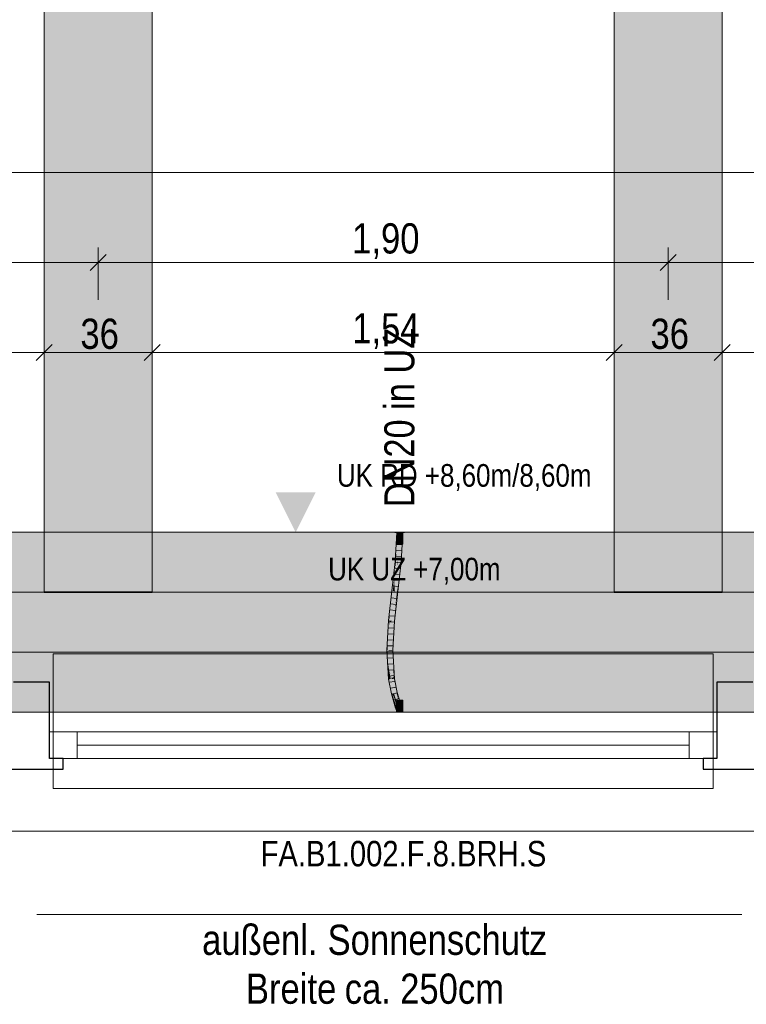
# Model space of a CAD drawing. Extents: x -720 to 300, y 62 to 1107.
# Tile 35 of 117: x -99 to -50, y 189 to 255. Entities that reach past the tile are written whole.
import ezdxf
from ezdxf.lldxf.tags import DXFTag

# ---------------------------------------------------------------- set-up
doc = ezdxf.new("R2010")
doc.units = 0
doc.layers.get('0').update_dxf_attribs({"lineweight": 35})
for name, color, linetype, lineweight, true_color in [('00_Beschriftung UZ', 3, 'Continuous', 13, 0x00ff00), ('30 -33 Aussenwände- 7 Fassade_ Elemente', 7, 'Continuous', 9, 0x00aacc), ('30 -35 Decken- 1 Konstruktion-Träger- Stahlbeton', 7, 'grob-A06G9FGE8I', 13, 0x33aa00), ('70 -72 Beschriftung- 1 Beschriftung allgemein', 7, 'Continuous', 9, 0xff6633), ('70 -76 Bemaßung- 2 Allgemein', 9, 'Continuous', 5, 0x808080), ('E_Leerrohr 20', 7, 'Continuous', 13, 0xcc0099), ('E_Leerrohr 20-Shading', 7, 'Continuous', 13, 0xcc0099)]:
    doc.layers.add(name, color=color, linetype=linetype, lineweight=lineweight, true_color=true_color)
doc.layers.add('70 -71 Achsen- 1 Gebäudeachsen', color=7, linetype='STRICHPUNKT2-A06G9FGD8I', lineweight=18)
doc.layers.add('Detailelementbeschriftung', color=7, linetype='Continuous', lineweight=9)
doc.layers.add('iwb_Schraffur_Unterzug', color=7, linetype='Continuous', lineweight=5, true_color=0xffffcc, plot=False)
doc.styles.get("Standard").update_dxf_attribs({"font": 'ARIALN.TTF'})
tags = doc.linetypes.add('grob-A06G9FGE8I', pattern=[14, 3, -8, 3]).pattern_tags.tags
tags[8:9] = [DXFTag(74, 4), DXFTag(75, 0), DXFTag(340, '0'), DXFTag(46, 0.0), DXFTag(50, 0.0), DXFTag(44, 0.0), DXFTag(45, 0.0)]
tags[6:7] = [DXFTag(74, 4), DXFTag(75, 0), DXFTag(340, '0'), DXFTag(46, 0.0), DXFTag(50, 0.0), DXFTag(44, 0.0), DXFTag(45, 0.0)]
tags[4:5] = [DXFTag(74, 4), DXFTag(75, 0), DXFTag(340, '0'), DXFTag(46, 0.0), DXFTag(50, 0.0), DXFTag(44, 0.0), DXFTag(45, 0.0)]
tags = doc.linetypes.add('STRICHPUNKT2', pattern=[12.7, 6.35, -3.175, 0, -3.175]).pattern_tags.tags
tags[10:11] = [DXFTag(74, 4), DXFTag(75, 0), DXFTag(340, '0'), DXFTag(46, 0.0), DXFTag(50, 0.0), DXFTag(44, 0.0), DXFTag(45, 0.0)]
tags[8:9] = [DXFTag(74, 4), DXFTag(75, 0), DXFTag(340, '0'), DXFTag(46, 0.0), DXFTag(50, 0.0), DXFTag(44, 0.0), DXFTag(45, 0.0)]
tags[6:7] = [DXFTag(74, 4), DXFTag(75, 0), DXFTag(340, '0'), DXFTag(46, 0.0), DXFTag(50, 0.0), DXFTag(44, 0.0), DXFTag(45, 0.0)]
tags[4:5] = [DXFTag(74, 4), DXFTag(75, 0), DXFTag(340, '0'), DXFTag(46, 0.0), DXFTag(50, 0.0), DXFTag(44, 0.0), DXFTag(45, 0.0)]
tags = doc.linetypes.add('STRICHPUNKT2-A06G9FGD8I', pattern=[12.7, 6.35, -3.175, 0, -3.175]).pattern_tags.tags
tags[10:11] = [DXFTag(74, 4), DXFTag(75, 0), DXFTag(340, '0'), DXFTag(46, 0.0), DXFTag(50, 0.0), DXFTag(44, 0.0), DXFTag(45, 0.0)]
tags[8:9] = [DXFTag(74, 4), DXFTag(75, 0), DXFTag(340, '0'), DXFTag(46, 0.0), DXFTag(50, 0.0), DXFTag(44, 0.0), DXFTag(45, 0.0)]
tags[6:7] = [DXFTag(74, 4), DXFTag(75, 0), DXFTag(340, '0'), DXFTag(46, 0.0), DXFTag(50, 0.0), DXFTag(44, 0.0), DXFTag(45, 0.0)]
tags[4:5] = [DXFTag(74, 4), DXFTag(75, 0), DXFTag(340, '0'), DXFTag(46, 0.0), DXFTag(50, 0.0), DXFTag(44, 0.0), DXFTag(45, 0.0)]

# ---------------------------------------------------------------- blocks, each defined once
blk = doc.blocks.new('Shading-A06G9FF18I', base_point=(-73.19, 209.026))
at = {"layer": 'E_Leerrohr 20-Shading', "color": 213, "true_color": 0xd67fc0}
for points in [[(-73.266, 209.537), (-73.407, 209.647), (-73.407, 208.859)], [(-73.266, 209.537), (-73.269, 209.568), (-73.407, 209.647), (-73.288, 209.647)], [(-73.407, 208.859), (-73.221, 209.095), (-73.266, 209.537)], [(-73.269, 209.568), (-73.277, 209.647), (-73.288, 209.647)], [(-73.261, 209.558), (-73.269, 209.647), (-73.266, 209.537), (-73.277, 209.647)], [(-73.259, 209.647), (-73.269, 209.647), (-73.255, 209.59), (-73.261, 209.558)], [(-73.221, 209.095), (-73.261, 209.558), (-73.266, 209.537)], [(-73.22, 209.08), (-73.255, 209.59), (-73.261, 209.558)], [(-73.255, 209.59), (-73.243, 209.647), (-73.259, 209.647)], [(-73.243, 209.647), (-73.255, 209.59), (-73.211, 208.967)], [(-73.215, 209.022), (-73.255, 209.59), (-73.22, 209.08)], [(-73.208, 208.912), (-73.221, 209.647), (-73.243, 209.647)], [(-73.207, 208.859), (-73.207, 209.647), (-73.221, 209.647)], [(-73.175, 209.647), (-73.207, 209.647), (-73.207, 208.859)], [(-73.123, 209.647), (-73.175, 209.647), (-73.205, 208.913)], [(-73.19, 209.026), (-73.123, 209.647), (-73.199, 208.969)], [(-73.123, 209.647), (-73.19, 209.026), (-73.087, 209.647)], [(-73.087, 209.647), (-73.189, 209.03), (-73.065, 209.647)], [(-73.063, 209.647), (-73.065, 209.647), (-73.148, 209.22), (-73.173, 209.111)], [(-73.049, 209.647), (-73.063, 209.647), (-73.148, 209.22)], [(-73.066, 209.457), (-73.074, 209.54), (-73.115, 209.298), (-73.123, 209.327)], [(-73.049, 209.647), (-73.074, 209.54), (-73.007, 209.647), (-73.066, 209.457)], [(-73.007, 209.647), (-73.066, 209.457), (-73.065, 209.45)], [(-73.007, 209.647), (-73.065, 209.45), (-73.007, 208.859)], [(-73.407, 208.859), (-73.208, 208.912), (-73.221, 209.095), (-73.22, 209.08)], [(-73.208, 208.912), (-73.407, 208.859), (-73.207, 208.859)], [(-73.211, 208.967), (-73.215, 209.022), (-73.208, 208.912), (-73.22, 209.08)], [(-73.007, 208.859), (-73.19, 209.026), (-73.207, 208.859)], [(-73.205, 208.913), (-73.207, 208.859), (-73.199, 208.969), (-73.19, 209.026)], [(-73.143, 209.207), (-73.173, 209.111), (-73.139, 209.201), (-73.19, 209.026)], [(-73.139, 209.201), (-73.19, 209.026), (-73.139, 209.2)], [(-73.06, 209.065), (-73.09, 209.121), (-73.19, 209.026), (-73.139, 209.2)], [(-73.19, 209.026), (-73.173, 209.111), (-73.189, 209.03)], [(-73.06, 209.065), (-73.19, 209.026), (-73.034, 209.003)], [(-73.19, 209.026), (-73.007, 208.859), (-73.034, 209.003), (-73.015, 208.934)], [(-73.149, 209.216), (-73.173, 209.111), (-73.143, 209.207)], [(-73.141, 209.214), (-73.146, 209.225), (-73.143, 209.207), (-73.149, 209.216)], [(-73.134, 209.238), (-73.14, 209.253), (-73.141, 209.214), (-73.146, 209.225)], [(-73.137, 209.208), (-73.141, 209.214), (-73.139, 209.201), (-73.143, 209.207)], [(-73.134, 209.238), (-73.141, 209.214), (-73.131, 209.231), (-73.137, 209.208)], [(-73.115, 209.298), (-73.123, 209.327), (-73.134, 209.238), (-73.14, 209.253)], [(-73.137, 209.207), (-73.137, 209.208), (-73.139, 209.2), (-73.139, 209.201)], [(-73.09, 209.121), (-73.137, 209.207), (-73.139, 209.2)], [(-73.13, 209.229), (-73.131, 209.231), (-73.137, 209.207), (-73.137, 209.208)], [(-73.13, 209.229), (-73.137, 209.207), (-73.06, 209.065)], [(-73.131, 209.231), (-73.113, 209.292), (-73.134, 209.238), (-73.115, 209.298)], [(-73.113, 209.288), (-73.113, 209.292), (-73.13, 209.229), (-73.131, 209.231)], [(-73.034, 209.003), (-73.113, 209.288), (-73.13, 209.229)], [(-73.113, 209.292), (-73.066, 209.457), (-73.115, 209.298)], [(-73.065, 209.45), (-73.066, 209.457), (-73.113, 209.288), (-73.113, 209.292)], [(-73.015, 208.934), (-73.065, 209.45), (-73.113, 209.288)], [(-73.015, 208.934), (-73.065, 209.45), (-73.015, 208.934)], [(-73.007, 208.859), (-73.015, 208.934), (-73.007, 208.859), (-73.015, 208.934)], [(-73.315, 208.859), (-73.537, 208.859), (-73.314, 208.847), (-73.537, 208.847)], [(-73.299, 208.847), (-73.299, 208.859), (-73.314, 208.847), (-73.315, 208.859)], [(-73.207, 208.847), (-73.207, 208.859), (-73.299, 208.847), (-73.299, 208.859)], [(-73.142, 208.859), (-73.207, 208.859), (-73.142, 208.847), (-73.207, 208.847)], [(-72.986, 208.847), (-72.986, 208.859), (-73.142, 208.847), (-73.142, 208.859)], [(-72.877, 208.847), (-72.877, 208.859), (-72.986, 208.847), (-72.986, 208.859)]]:
    blk.add_solid(points, dxfattribs=at)
blk = doc.blocks.new('Shading-A06G9FF38I', base_point=(-73.211, 208.912))
at = {"layer": 'E_Leerrohr 20-Shading', "color": 223, "true_color": 0xc57fb4}
for points in [[(-73.472, 219.033), (-73.412, 220.739), (-73.484, 218.894), (-73.506, 218.896)], [(-73.437, 219.431), (-73.412, 220.739), (-73.472, 219.033)], [(-73.412, 220.739), (-73.437, 219.431), (-73.349, 220.835), (-73.396, 219.907)], [(-73.412, 220.739), (-73.349, 220.835), (-73.407, 220.835)], [(-73.107, 218.863), (-73.007, 220.835), (-73.166, 218.868), (-73.149, 219.201)], [(-73.007, 220.835), (-73.066, 220.835), (-73.149, 219.201)], [(-73.477, 218.894), (-73.448, 218.891), (-73.472, 219.033), (-73.437, 219.431)], [(-73.437, 219.431), (-73.448, 218.891), (-73.396, 219.907)], [(-73.477, 218.894), (-73.472, 219.033), (-73.484, 218.894)], [(-74.047, 212.713), (-73.986, 212.115), (-74.063, 212.988), (-73.983, 212.099)], [(-73.959, 211.967), (-74.046, 212.988), (-73.983, 212.099), (-74.063, 212.988)], [(-73.938, 211.845), (-74.046, 212.988), (-73.959, 211.967)], [(-73.932, 211.789), (-73.988, 212.705), (-74.046, 212.988), (-74.012, 212.988)], [(-73.988, 212.705), (-74.005, 212.988), (-74.012, 212.988)], [(-73.721, 212.988), (-73.722, 212.988), (-73.72, 212.96)], [(-73.72, 212.96), (-73.663, 212.988), (-73.721, 212.988)], [(-73.72, 212.96), (-73.631, 211.989), (-73.663, 212.988), (-73.649, 212.759)], [(-73.631, 211.989), (-73.72, 212.96), (-73.611, 211.166)], [(-74.047, 212.713), (-74.021, 212.285), (-73.98, 212.056)], [(-74.021, 212.285), (-73.973, 211.993), (-73.98, 212.056)], [(-73.973, 211.993), (-74.021, 212.285), (-73.931, 211.529), (-73.994, 211.847)], [(-73.649, 212.759), (-73.631, 211.989), (-73.594, 211.851), (-73.591, 211.549)], [(-73.931, 211.529), (-73.994, 211.847), (-73.892, 211.099), (-73.949, 211.091)], [(-73.986, 212.115), (-73.973, 211.993), (-73.983, 212.099)], [(-73.903, 211.308), (-73.959, 211.967), (-73.973, 211.993), (-73.983, 212.099)], [(-73.92, 211.474), (-73.973, 211.993), (-73.931, 211.529)], [(-73.932, 211.789), (-73.938, 211.845), (-73.903, 211.308), (-73.959, 211.967)], [(-73.891, 211.1), (-73.903, 211.308), (-73.931, 211.529), (-73.92, 211.474)], [(-73.891, 211.1), (-73.931, 211.529), (-73.892, 211.099)], [(-73.631, 211.989), (-73.617, 211.397), (-73.591, 211.549), (-73.61, 211.193)], [(-73.591, 211.549), (-73.61, 211.193), (-73.585, 211.077), (-73.606, 211.075)], [(-73.594, 211.851), (-73.591, 211.549), (-73.566, 211.378), (-73.565, 211.274)], [(-73.591, 211.549), (-73.585, 211.077), (-73.565, 211.274), (-73.565, 211.079)], [(-73.949, 211.091), (-73.946, 211.04), (-73.892, 211.099), (-73.887, 211.046)], [(-73.887, 211.046), (-73.946, 211.04), (-73.703, 210.077), (-73.76, 210.063)], [(-73.887, 211.046), (-73.891, 211.1), (-73.892, 211.099)], [(-73.617, 211.397), (-73.611, 211.166), (-73.61, 211.193)], [(-73.61, 211.193), (-73.611, 211.166), (-73.606, 211.075)], [(-73.429, 210.145), (-73.418, 210.147), (-73.585, 211.077), (-73.565, 211.079)], [(-73.566, 211.378), (-73.565, 211.274), (-73.554, 211.185), (-73.557, 211.185)], [(-73.565, 211.274), (-73.565, 211.183), (-73.557, 211.185)], [(-73.565, 211.183), (-73.565, 211.079), (-73.557, 211.185), (-73.548, 211.081)], [(-73.418, 210.147), (-73.372, 210.158), (-73.565, 211.079), (-73.548, 211.081)], [(-73.557, 211.185), (-73.548, 211.081), (-73.554, 211.185)], [(-73.619, 209.795), (-73.703, 210.077), (-73.673, 209.772), (-73.76, 210.063)], [(-73.42, 209.132), (-73.619, 209.795), (-73.476, 209.115), (-73.673, 209.772)], [(-73.279, 209.663), (-73.418, 210.147), (-73.266, 209.603), (-73.429, 210.145)], [(-73.382, 210.156), (-73.418, 210.147), (-73.279, 209.663)], [(-73.15, 209.219), (-73.093, 209.231), (-73.382, 210.156), (-73.372, 210.158)], [(-73.15, 209.219), (-73.382, 210.156), (-73.279, 209.663)], [(-73.15, 209.219), (-73.279, 209.663), (-73.266, 209.603)], [(-73.42, 209.132), (-73.476, 209.115), (-73.408, 209.099), (-73.463, 209.079)], [(-73.351, 208.897), (-73.409, 208.89), (-73.349, 208.859), (-73.407, 208.859)], [(-73.093, 209.231), (-73.15, 209.219), (-73.149, 209.214)], [(-73.093, 209.231), (-73.149, 209.214), (-73.087, 209.215), (-73.142, 209.195)], [(-73.012, 208.934), (-73.07, 208.928), (-73.007, 208.859), (-73.066, 208.859)]]:
    blk.add_solid(points, dxfattribs=at)
at = {"layer": 'E_Leerrohr 20-Shading', "color": 231, "true_color": 0xe17fc9}
for points in [[(-73.307, 218.88), (-73.207, 220.835), (-73.396, 219.907), (-73.349, 220.835)], [(-73.207, 220.835), (-73.307, 218.88), (-73.237, 218.874)], [(-73.237, 218.874), (-73.166, 218.868), (-73.207, 220.835), (-73.149, 219.201)], [(-73.149, 219.201), (-73.066, 220.835), (-73.207, 220.835)], [(-73.396, 219.907), (-73.448, 218.891), (-73.359, 218.884)], [(-73.307, 218.88), (-73.396, 219.907), (-73.359, 218.884)], [(-73.579, 217.718), (-73.359, 218.884), (-73.448, 218.891)], [(-73.579, 217.718), (-73.527, 216.911), (-73.359, 218.884), (-73.337, 218.605)], [(-73.393, 216.896), (-73.386, 216.895), (-73.337, 218.605), (-73.307, 218.88)], [(-73.386, 216.895), (-73.266, 217.971), (-73.307, 218.88), (-73.237, 218.874)], [(-73.337, 218.605), (-73.307, 218.88), (-73.359, 218.884)], [(-73.266, 217.971), (-73.166, 218.868), (-73.237, 218.874)], [(-73.527, 216.911), (-73.393, 216.896), (-73.337, 218.605)], [(-73.579, 217.718), (-73.667, 216.927), (-73.6, 216.92)], [(-73.527, 216.911), (-73.579, 217.718), (-73.6, 216.92)], [(-73.867, 214.953), (-73.751, 214.943), (-73.859, 215.248), (-73.667, 216.927)], [(-73.667, 216.927), (-73.751, 214.943), (-73.6, 216.92), (-73.609, 216.604)], [(-73.624, 216.057), (-73.527, 216.911), (-73.6, 216.92)], [(-73.482, 216.052), (-73.386, 216.895), (-73.624, 216.057), (-73.527, 216.911)], [(-73.751, 214.943), (-73.624, 216.057), (-73.609, 216.604)], [(-73.61, 214.931), (-73.482, 216.052), (-73.751, 214.943), (-73.624, 216.057)], [(-73.931, 214.27), (-73.863, 212.988), (-73.892, 214.955), (-73.867, 214.953)], [(-73.892, 214.955), (-73.867, 214.953), (-73.859, 215.248)], [(-73.867, 214.953), (-73.866, 214.876), (-73.751, 214.943), (-73.756, 214.867)], [(-73.866, 214.876), (-73.863, 212.988), (-73.756, 214.867)], [(-73.61, 214.931), (-73.751, 214.943), (-73.722, 212.988), (-73.863, 212.988)], [(-73.931, 214.27), (-74.005, 212.988), (-73.866, 212.988)], [(-73.863, 212.988), (-73.931, 214.27), (-73.866, 212.988)], [(-73.806, 211.501), (-74.005, 212.988), (-73.988, 212.705)], [(-74.005, 212.988), (-73.861, 212.943), (-73.866, 212.988)], [(-74.005, 212.988), (-73.806, 211.501), (-73.861, 212.943), (-73.752, 211.144)], [(-73.861, 212.943), (-73.863, 212.988), (-73.866, 212.988)], [(-73.72, 212.96), (-73.722, 212.988), (-73.861, 212.943), (-73.863, 212.988)], [(-73.611, 211.166), (-73.72, 212.96), (-73.752, 211.144), (-73.861, 212.943)], [(-73.988, 212.705), (-73.747, 211.06), (-73.806, 211.501)], [(-73.988, 212.705), (-73.932, 211.789), (-73.747, 211.06), (-73.8, 211.055)], [(-73.8, 211.055), (-73.932, 211.789), (-73.85, 211.05), (-73.903, 211.308)], [(-73.85, 211.05), (-73.903, 211.308), (-73.875, 211.047), (-73.891, 211.1)], [(-73.891, 211.1), (-73.887, 211.046), (-73.875, 211.047)], [(-73.875, 211.047), (-73.887, 211.046), (-73.63, 210.095), (-73.703, 210.077)], [(-73.592, 210.105), (-73.85, 211.05), (-73.63, 210.095), (-73.875, 211.047)], [(-73.566, 210.111), (-73.8, 211.055), (-73.592, 210.105), (-73.85, 211.05)], [(-73.783, 211.35), (-73.806, 211.501), (-73.747, 211.06)], [(-73.566, 210.111), (-73.747, 211.06), (-73.566, 210.111), (-73.8, 211.055)], [(-73.752, 211.144), (-73.783, 211.35), (-73.747, 211.06)], [(-73.747, 211.06), (-73.606, 211.075), (-73.752, 211.144), (-73.611, 211.166)], [(-73.606, 211.075), (-73.747, 211.06), (-73.429, 210.145), (-73.566, 210.111)], [(-73.63, 210.095), (-73.703, 210.077), (-73.545, 209.735)], [(-73.404, 209.137), (-73.545, 209.735), (-73.619, 209.795), (-73.703, 210.077)], [(-73.464, 209.717), (-73.592, 210.105), (-73.545, 209.735), (-73.63, 210.095)], [(-73.404, 209.137), (-73.619, 209.795), (-73.415, 209.134)], [(-73.619, 209.795), (-73.42, 209.132), (-73.415, 209.134)], [(-73.285, 209.174), (-73.566, 210.111), (-73.592, 210.105)], [(-73.266, 209.603), (-73.429, 210.145), (-73.285, 209.173), (-73.566, 210.111)], [(-73.433, 209.495), (-73.545, 209.735), (-73.385, 209.143), (-73.404, 209.137)], [(-73.464, 209.717), (-73.545, 209.735), (-73.433, 209.495)], [(-73.433, 209.495), (-73.357, 209.33), (-73.464, 209.717), (-73.358, 209.396)], [(-73.266, 209.603), (-73.285, 209.173), (-73.231, 209.19)], [(-73.149, 209.214), (-73.266, 209.603), (-73.231, 209.19)], [(-73.385, 209.143), (-73.355, 209.152), (-73.433, 209.495), (-73.357, 209.33)], [(-73.415, 209.134), (-73.42, 209.132), (-73.405, 209.101), (-73.408, 209.099)], [(-73.397, 209.104), (-73.404, 209.137), (-73.405, 209.101), (-73.415, 209.134)], [(-73.405, 209.101), (-73.408, 209.099), (-73.397, 209.076), (-73.399, 209.075)], [(-73.391, 209.078), (-73.397, 209.104), (-73.397, 209.076), (-73.405, 209.101)], [(-73.381, 209.109), (-73.385, 209.143), (-73.397, 209.104), (-73.404, 209.137)], [(-73.397, 209.076), (-73.399, 209.075), (-73.382, 209.026)], [(-73.378, 209.082), (-73.381, 209.109), (-73.391, 209.078), (-73.397, 209.104)], [(-73.379, 209.027), (-73.391, 209.078), (-73.382, 209.026), (-73.397, 209.076)], [(-73.371, 209.03), (-73.378, 209.082), (-73.379, 209.027), (-73.391, 209.078)], [(-73.355, 209.119), (-73.355, 209.152), (-73.381, 209.109), (-73.385, 209.143)], [(-73.379, 209.027), (-73.382, 209.026), (-73.368, 208.98)], [(-73.355, 209.09), (-73.355, 209.119), (-73.378, 209.082), (-73.381, 209.109)], [(-73.364, 208.981), (-73.371, 209.03), (-73.368, 208.98), (-73.379, 209.027)], [(-73.354, 209.035), (-73.355, 209.09), (-73.371, 209.03), (-73.378, 209.082)], [(-73.354, 208.984), (-73.354, 209.035), (-73.364, 208.981), (-73.371, 209.03)], [(-73.364, 208.981), (-73.368, 208.98), (-73.358, 208.937)], [(-73.353, 208.938), (-73.354, 208.984), (-73.358, 208.937), (-73.364, 208.981)], [(-73.358, 209.396), (-73.357, 209.33), (-73.339, 209.34), (-73.346, 209.306)], [(-73.353, 208.938), (-73.358, 208.937), (-73.351, 208.897)], [(-73.357, 209.33), (-73.356, 209.255), (-73.346, 209.306)], [(-73.356, 209.255), (-73.355, 209.152), (-73.346, 209.306), (-73.285, 209.173)], [(-73.275, 209.147), (-73.285, 209.173), (-73.355, 209.119), (-73.355, 209.152)], [(-73.266, 209.122), (-73.275, 209.147), (-73.355, 209.09), (-73.355, 209.119)], [(-73.248, 209.07), (-73.266, 209.122), (-73.354, 209.035), (-73.355, 209.09)], [(-73.232, 209.018), (-73.248, 209.07), (-73.354, 208.984), (-73.354, 209.035)], [(-73.219, 208.965), (-73.232, 209.018), (-73.353, 208.938), (-73.354, 208.984)], [(-73.211, 208.912), (-73.219, 208.965), (-73.351, 208.897), (-73.353, 208.938)], [(-73.211, 208.912), (-73.351, 208.897), (-73.207, 208.859), (-73.349, 208.859)], [(-73.346, 209.306), (-73.285, 209.173), (-73.339, 209.34), (-73.285, 209.174)], [(-73.149, 209.214), (-73.285, 209.173), (-73.142, 209.195), (-73.275, 209.147)], [(-73.142, 209.195), (-73.275, 209.147), (-73.132, 209.168), (-73.266, 209.122)], [(-73.132, 209.168), (-73.266, 209.122), (-73.113, 209.113), (-73.248, 209.07)], [(-73.113, 209.113), (-73.248, 209.07), (-73.096, 209.055), (-73.232, 209.018)], [(-73.096, 209.055), (-73.232, 209.018), (-73.081, 208.993), (-73.219, 208.965)], [(-73.081, 208.993), (-73.219, 208.965), (-73.07, 208.928), (-73.211, 208.912)], [(-73.07, 208.928), (-73.211, 208.912), (-73.066, 208.859), (-73.207, 208.859)]]:
    blk.add_solid(points, dxfattribs=at)
at = {"layer": 'E_Leerrohr 20-Shading', "color": 223, "true_color": 0xc67fb4}
for points in [[(-73.523, 218.692), (-73.667, 216.927), (-73.477, 218.894), (-73.579, 217.718)], [(-73.545, 218.114), (-73.579, 217.718), (-73.448, 218.891)], [(-73.477, 218.894), (-73.545, 218.114), (-73.448, 218.891)], [(-73.523, 218.692), (-73.506, 218.896), (-73.537, 218.615)], [(-73.506, 218.896), (-73.523, 218.692), (-73.484, 218.894)], [(-73.523, 218.692), (-73.477, 218.894), (-73.484, 218.894)], [(-73.325, 217.231), (-73.166, 218.868), (-73.266, 217.971)], [(-73.325, 217.231), (-73.237, 217.706), (-73.166, 218.868), (-73.107, 218.863)], [(-73.657, 217.55), (-73.71, 216.932), (-73.523, 218.692), (-73.667, 216.927)], [(-73.657, 217.55), (-73.523, 218.692), (-73.537, 218.615)], [(-73.726, 216.934), (-73.71, 216.932), (-73.657, 217.55)], [(-73.386, 216.895), (-73.325, 217.231), (-73.266, 217.971)], [(-73.351, 216.891), (-73.328, 216.889), (-73.345, 216.971), (-73.237, 217.706)], [(-73.345, 216.971), (-73.237, 217.706), (-73.325, 217.231)], [(-73.71, 216.932), (-73.841, 215.915), (-73.859, 215.248), (-73.859, 215.247)], [(-73.856, 215.276), (-73.859, 215.248), (-73.667, 216.927)], [(-73.71, 216.932), (-73.856, 215.276), (-73.667, 216.927)], [(-73.726, 216.934), (-73.841, 215.92), (-73.71, 216.932), (-73.841, 215.915)], [(-73.517, 215.236), (-73.351, 216.891), (-73.53, 215.148), (-73.43, 216.387)], [(-73.351, 216.891), (-73.517, 215.236), (-73.407, 216.193)], [(-73.482, 216.052), (-73.428, 216.418), (-73.396, 216.81)], [(-73.357, 216.892), (-73.428, 216.418), (-73.351, 216.891), (-73.43, 216.387)], [(-73.428, 216.418), (-73.357, 216.892), (-73.396, 216.81), (-73.386, 216.895)], [(-73.407, 216.193), (-73.328, 216.889), (-73.351, 216.891)], [(-73.357, 216.892), (-73.345, 216.971), (-73.386, 216.895), (-73.325, 217.231)], [(-73.357, 216.892), (-73.351, 216.891), (-73.345, 216.971)], [(-73.53, 215.148), (-73.435, 216.321), (-73.544, 215.053), (-73.495, 215.846)], [(-73.435, 216.321), (-73.43, 216.387), (-73.495, 215.846), (-73.482, 216.052)], [(-73.428, 216.418), (-73.482, 216.052), (-73.43, 216.387)], [(-73.846, 215.881), (-73.951, 214.96), (-73.914, 214.957)], [(-73.892, 214.955), (-73.846, 215.881), (-73.914, 214.957)], [(-73.841, 215.915), (-73.846, 215.881), (-73.859, 215.247), (-73.892, 214.955)], [(-73.841, 215.92), (-73.846, 215.881), (-73.841, 215.915)], [(-73.482, 216.052), (-73.61, 214.931), (-73.495, 215.846)], [(-73.61, 214.931), (-73.563, 214.927), (-73.495, 215.846), (-73.544, 215.053)], [(-74.012, 212.988), (-74.005, 212.988), (-73.995, 214.174), (-73.951, 214.96)], [(-74.005, 212.988), (-73.931, 214.27), (-73.951, 214.96), (-73.914, 214.957)], [(-73.931, 214.27), (-73.892, 214.955), (-73.914, 214.957)], [(-73.722, 212.988), (-73.563, 214.927), (-73.61, 214.931)], [(-73.722, 212.988), (-73.589, 214.287), (-73.563, 214.927), (-73.552, 214.926)], [(-73.563, 214.927), (-73.552, 214.926), (-73.544, 215.053)], [(-73.544, 215.053), (-73.552, 214.926), (-73.517, 215.236)], [(-74.008, 213.294), (-73.995, 214.174), (-74.028, 213.602)], [(-73.589, 214.287), (-73.722, 212.988), (-73.721, 212.988)], [(-73.663, 212.988), (-73.589, 214.287), (-73.721, 212.988)], [(-74.012, 212.988), (-74.008, 213.294), (-74.044, 213.321), (-74.028, 213.602)], [(-74.044, 213.321), (-74.063, 212.988), (-74.046, 212.988)], [(-74.012, 212.988), (-74.044, 213.321), (-74.046, 212.988)], [(-73.408, 209.099), (-73.463, 209.079), (-73.399, 209.075), (-73.455, 209.055)], [(-73.399, 209.075), (-73.455, 209.055), (-73.382, 209.026), (-73.438, 209.008)], [(-73.382, 209.026), (-73.438, 209.008), (-73.368, 208.98), (-73.425, 208.965)], [(-73.368, 208.98), (-73.425, 208.965), (-73.358, 208.937), (-73.415, 208.925)], [(-73.358, 208.937), (-73.415, 208.925), (-73.351, 208.897), (-73.409, 208.89)], [(-73.087, 209.215), (-73.142, 209.195), (-73.077, 209.188), (-73.132, 209.168)], [(-73.077, 209.188), (-73.132, 209.168), (-73.058, 209.132), (-73.113, 209.113)], [(-73.058, 209.132), (-73.113, 209.113), (-73.039, 209.071), (-73.096, 209.055)], [(-73.039, 209.071), (-73.096, 209.055), (-73.023, 209.005), (-73.081, 208.993)], [(-73.023, 209.005), (-73.081, 208.993), (-73.012, 208.934), (-73.07, 208.928)]]:
    blk.add_solid(points, dxfattribs=at)
blk = doc.blocks.new('Shading-A06G9FFN8I', base_point=(-73.407, 220.655))
at = {"layer": 'E_Leerrohr 20-Shading', "color": 213, "true_color": 0xd67fc0}
for points in [[(-73.537, 220.847), (-73.537, 220.835), (-73.503, 220.847), (-73.502, 220.835)], [(-73.503, 220.847), (-73.502, 220.835), (-73.262, 220.847), (-73.262, 220.835)], [(-73.407, 220.835), (-73.207, 220.047), (-73.207, 220.835)], [(-73.407, 220.835), (-73.407, 220.655), (-73.207, 220.047), (-73.397, 220.047)], [(-73.262, 220.835), (-73.207, 220.835), (-73.262, 220.847), (-73.207, 220.847)], [(-73.207, 220.847), (-73.207, 220.835), (-73.142, 220.847), (-73.142, 220.835)], [(-73.207, 220.047), (-73.007, 220.047), (-73.207, 220.835), (-73.007, 220.835)], [(-73.142, 220.847), (-73.142, 220.835), (-73.071, 220.847), (-73.07, 220.835)], [(-73.071, 220.847), (-73.07, 220.835), (-72.986, 220.847), (-72.986, 220.835)], [(-72.986, 220.835), (-72.877, 220.835), (-72.986, 220.847), (-72.877, 220.847)], [(-73.407, 220.655), (-73.407, 220.047), (-73.397, 220.047)]]:
    blk.add_solid(points, dxfattribs=at)
blk = doc.blocks.new('Referenz-A06G9FGF8I')
at = {"layer": '00_Beschriftung UZ', "color": 0, "linetype": 'Continuous', "lineweight": 5, "ltscale": 0.13}
blk.add_line((-0.806, 220.847), (-682.312, 220.847), dxfattribs=at)
at = {"layer": '00_Beschriftung UZ', "color": 0, "linetype": 'Continuous', "lineweight": 0, "ltscale": 0.13}
for points in [[(-81.473, 223.517), (-80.141, 220.847), (-78.803, 223.515)], [(-81.473, 218.176), (-80.141, 220.847), (-78.803, 218.178)]]:
    blk.add_solid(points, dxfattribs=at)
at = {"layer": '30 -33 Aussenwände- 7 Fassade_ Elemente', "color": 0, "linetype": 'Continuous', "ltscale": 0.13}
for p, q in [((-2.806, 220.847), (-145.806, 220.847)), ((-96.539, 205.747), (-96.539, 207.547)), ((-96.539, 207.547), (-52.073, 207.547)), ((-52.073, 207.547), (-52.073, 205.747)), ((-52.073, 205.747), (-96.539, 205.747)), ((-148.906, 200.907), (0.294, 200.907))]:
    blk.add_line(p, q, dxfattribs=at)
at = {"layer": '30 -33 Aussenwände- 7 Fassade_ Elemente', "color": 0}
for p, q in [((-96.306, 212.747), (-96.306, 207.547)), ((-52.306, 212.747), (-96.306, 212.747)), ((-52.306, 207.547), (-52.306, 212.747)), ((-96.306, 207.547), (-96.306, 205.747)), ((-94.706, 207.547), (-96.306, 207.547)), ((-94.706, 207.547), (-53.906, 207.547)), ((-94.706, 205.747), (-94.706, 207.547)), ((-53.906, 207.547), (-52.306, 207.547)), ((-53.906, 207.547), (-53.906, 205.747)), ((-52.306, 207.547), (-52.306, 205.747)), ((-94.706, 206.647), (-53.906, 206.647)), ((-96.306, 203.747), (-96.306, 205.747)), ((-96.306, 205.747), (-94.706, 205.747)), ((-53.906, 205.747), (-94.706, 205.747)), ((-52.306, 205.747), (-53.906, 205.747)), ((-52.306, 205.747), (-52.306, 203.747)), ((-52.306, 203.747), (-96.306, 203.747))]:
    blk.add_line(p, q, dxfattribs=at)
at = {"layer": '30 -33 Aussenwände- 7 Fassade_ Elemente', "color": 0, "linetype": 'Continuous', "lineweight": -2, "ltscale": 0.25}
for p, q in [((-96.539, 210.847), (-98.939, 210.847)), ((-96.539, 205.747), (-96.539, 210.847)), ((-52.073, 210.847), (-52.073, 205.747)), ((-49.673, 210.847), (-52.073, 210.847)), ((-95.639, 205.747), (-96.539, 205.747)), ((-95.639, 205.047), (-95.639, 205.747)), ((-52.073, 205.747), (-52.973, 205.747)), ((-52.973, 205.747), (-52.973, 205.047)), ((-99.839, 205.047), (-95.639, 205.047)), ((-52.973, 205.047), (-48.773, 205.047))]:
    blk.add_line(p, q, dxfattribs=at)
at = {"layer": '30 -33 Aussenwände- 7 Fassade_ Elemente', "color": 0, "linetype": 'Continuous', "lineweight": 18, "ltscale": 0.18}
for p, q in [((-96.539, 205.747), (-96.539, 207.547)), ((-96.539, 207.547), (-94.706, 207.547)), ((-94.706, 207.547), (-94.706, 205.747)), ((-53.906, 207.547), (-52.073, 207.547)), ((-53.906, 205.747), (-53.906, 207.547)), ((-52.073, 207.547), (-52.073, 205.747)), ((-53.906, 206.647), (-94.706, 206.647)), ((-94.706, 205.747), (-96.539, 205.747)), ((-52.073, 205.747), (-53.906, 205.747))]:
    blk.add_line(p, q, dxfattribs=at)
at = {"layer": '30 -35 Decken- 1 Konstruktion-Träger- Stahlbeton', "color": 0}
for p, q in [((-96.906, 216.847), (-96.906, 763.847)), ((-89.706, 216.847), (-89.706, 763.847)), ((-58.906, 216.847), (-58.906, 763.847)), ((-51.706, 216.847), (-51.706, 763.847)), ((5.694, 216.847), (-682.312, 216.847)), ((5.694, 208.847), (-682.312, 208.847))]:
    blk.add_line(p, q, dxfattribs=at)
at = {"layer": '30 -35 Decken- 1 Konstruktion-Träger- Stahlbeton', "color": 0, "linetype": 'Continuous', "lineweight": 35, "ltscale": 0.35}
for p, q in [((-96.906, 216.847), (-89.706, 216.847)), ((-58.906, 216.847), (-51.706, 216.847))]:
    blk.add_line(p, q, dxfattribs=at)
at = {"layer": '70 -71 Achsen- 1 Gebäudeachsen', "color": 0, "linetype": 'STRICHPUNKT2-A06G9FGD8I', "ltscale": 0.18}
blk.add_line((-682.312, 212.847), (77.244, 212.847), dxfattribs=at)
at = {"layer": '70 -72 Beschriftung- 1 Beschriftung allgemein', "color": 0, "linetype": 'Continuous', "ltscale": 0.13}
blk.add_line((-50.398, 195.349), (-97.398, 195.349), dxfattribs=at)
at = {"layer": '70 -76 Bemaßung- 2 Allgemein', "color": 0, "linetype": 'Continuous', "ltscale": 0.13}
for p, q in [((-1.866, 244.847), (-682.312, 244.847)), ((-93.306, 236.347), (-93.306, 239.847)), ((-93.306, 236.347), (-93.306, 239.847)), ((-55.306, 236.347), (-55.306, 239.847)), ((-55.306, 236.347), (-55.306, 239.847)), ((-94.366, 238.847), (-130.246, 238.847)), ((-92.306, 238.847), (-94.366, 238.847)), ((-94.306, 238.847), (-92.246, 238.847)), ((-56.366, 238.847), (-92.246, 238.847)), ((-54.306, 238.847), (-56.366, 238.847)), ((-56.306, 238.847), (-54.246, 238.847)), ((-18.366, 238.847), (-54.246, 238.847)), ((-96.906, 230.347), (-96.906, 233.847)), ((-96.906, 230.347), (-96.906, 233.847)), ((-89.706, 230.347), (-89.706, 233.847)), ((-89.706, 230.347), (-89.706, 233.847)), ((-58.906, 230.347), (-58.906, 233.847)), ((-58.906, 230.347), (-58.906, 233.847)), ((-51.706, 230.347), (-51.706, 233.847)), ((-51.706, 230.347), (-51.706, 233.847)), ((-97.966, 232.847), (-126.646, 232.847)), ((-95.906, 232.847), (-97.966, 232.847)), ((-97.906, 232.847), (-95.846, 232.847)), ((-90.766, 232.847), (-95.846, 232.847)), ((-88.706, 232.847), (-90.766, 232.847)), ((-90.706, 232.847), (-88.646, 232.847)), ((-59.966, 232.847), (-88.646, 232.847)), ((-57.906, 232.847), (-59.966, 232.847)), ((-59.906, 232.847), (-57.846, 232.847)), ((-52.766, 232.847), (-57.846, 232.847)), ((-50.706, 232.847), (-52.766, 232.847)), ((-52.706, 232.847), (-50.646, 232.847)), ((-21.966, 232.847), (-50.646, 232.847))]:
    blk.add_line(p, q, dxfattribs=at)
at = {"layer": '70 -76 Bemaßung- 2 Allgemein', "color": 0, "linetype": 'Continuous', "lineweight": 20, "ltscale": 0.2}
for p, q in [((-92.775, 239.377), (-93.837, 238.316)), ((-93.837, 238.316), (-92.775, 239.377)), ((-55.837, 238.316), (-54.775, 239.377)), ((-54.775, 239.377), (-55.837, 238.316)), ((-96.375, 233.377), (-97.437, 232.316)), ((-97.437, 232.316), (-96.375, 233.377)), ((-89.175, 233.377), (-90.237, 232.316)), ((-90.237, 232.316), (-89.175, 233.377)), ((-58.375, 233.377), (-59.437, 232.316)), ((-59.437, 232.316), (-58.375, 233.377)), ((-52.237, 232.316), (-51.175, 233.377)), ((-51.175, 233.377), (-52.237, 232.316))]:
    blk.add_line(p, q, dxfattribs=at)
at = {"layer": '00_Beschriftung UZ', "color": 0, "linetype": 'Continuous', "lineweight": 5, "ltscale": 0.13, "char_height": 1.51033, "attachment_point": 1}
for s, insert in [('{\\fArial Narrow;UK RD +8,60m/8,60m}', (-77.39, 225.397)), ('{\\fArial Narrow;UK UZ +7,00m}', (-77.973, 219.146))]:
    blk.add_mtext(s, dxfattribs=dict(at, insert=insert))
at = {"layer": '70 -72 Beschriftung- 1 Beschriftung allgemein', "color": 0, "linetype": 'Continuous', "ltscale": 0.13, "attachment_point": 1}
for s, insert, char_height in [('{\\fArial Narrow;FA.B1.002.F.8.BRH.S}', (-82.48, 200.26), 1.7), ('{\\fArial Narrow;außenl.}', (-86.374, 194.671), 2.01377), ('{\\fArial Narrow;Sonnenschutz}', (-78.013, 194.671), 2.01377), ('{\\fArial Narrow;Breite}', (-83.456, 191.409), 2.01377), ('{\\fArial Narrow;250cm}', (-73.175, 191.409), 2.01377), ('{\\fArial Narrow;ca.}', (-76.87, 191.409), 2.01377)]:
    blk.add_mtext(s, dxfattribs=dict(at, insert=insert, char_height=char_height))
at = {"layer": '70 -76 Bemaßung- 2 Allgemein', "color": 0, "linetype": 'Continuous', "ltscale": 0.13, "char_height": 2.01377, "attachment_point": 1}
for s, insert in [('{\\fArial Narrow;1,90}', (-76.374, 241.462)), ('{\\fArial Narrow;1,54}', (-76.37, 235.462)), ('{\\fArial Narrow;36}', (-94.488, 235.098)), ('{\\fArial Narrow;36}', (-56.488, 235.098))]:
    blk.add_mtext(s, dxfattribs=dict(at, insert=insert))
blk = doc.blocks.new('Referenz-A06G9FGH8I')
at = {"layer": 'iwb_Schraffur_Unterzug', "linetype": 'Continuous', "ltscale": 0.13}
for points in [[(-92.906, 216.847), (-96.906, 216.847), (-96.906, 763.847), (-89.706, 763.847), (-89.706, 216.847)], [(-54.906, 216.847), (-58.906, 216.847), (-58.906, 763.847), (-51.706, 763.847), (-51.706, 216.847)]]:
    blk.add_hatch(color=256, dxfattribs=at).paths.add_polyline_path(points)
for points in [[(-682.312, 220.847), (-2.306, 220.847), (-682.312, 218.594)], [(-682.312, 218.594), (-2.306, 220.847), (-2.306, 208.847)], [(-682.312, 218.594), (-2.306, 208.847), (-682.312, 213.352)], [(-682.312, 213.352), (-2.306, 208.847), (-682.312, 208.847)]]:
    blk.add_solid(points, dxfattribs=at)
blk = doc.blocks.new('Enddeckel-A06G9FLN8I')
at = {"color": 0, "linetype": 'ByBlock', "lineweight": -2, "ltscale": 0.13}
for p, q in [((-73.407, 209.647), (-73.407, 208.859)), ((-73.29, 209.647), (-73.407, 209.647)), ((-73.125, 209.647), (-73.29, 209.647)), ((-73.007, 209.647), (-73.125, 209.647)), ((-73.007, 208.859), (-73.007, 209.647)), ((-73.537, 208.859), (-73.537, 208.847)), ((-73.344, 208.859), (-73.537, 208.859)), ((-73.344, 208.847), (-73.537, 208.847)), ((-73.29, 208.859), (-73.407, 208.859)), ((-73.071, 208.859), (-73.344, 208.859)), ((-73.071, 208.847), (-73.344, 208.847)), ((-73.125, 208.859), (-73.29, 208.859)), ((-73.007, 208.859), (-73.125, 208.859)), ((-72.877, 208.859), (-73.071, 208.859)), ((-72.877, 208.847), (-73.071, 208.847)), ((-72.877, 208.847), (-72.877, 208.859))]:
    blk.add_line(p, q, dxfattribs=at)
at = {"color": 0, "linetype": 'STRICHPUNKT2', "lineweight": 5, "ltscale": 0.13}
blk.add_line((-73.207, 208.859), (-73.207, 209.647), dxfattribs=at)
blk = doc.blocks.new('Enddeckel-A06G9FLP8I')
at = {"color": 0, "linetype": 'ByBlock', "lineweight": -2, "ltscale": 0.13}
for p, q in [((-73.537, 220.847), (-73.537, 220.835)), ((-73.537, 220.847), (-73.344, 220.847)), ((-73.537, 220.835), (-73.344, 220.835)), ((-73.407, 220.835), (-73.407, 220.047)), ((-73.407, 220.835), (-73.29, 220.835)), ((-73.344, 220.847), (-73.071, 220.847)), ((-73.344, 220.835), (-73.071, 220.835)), ((-73.29, 220.835), (-73.125, 220.835)), ((-73.125, 220.835), (-73.007, 220.835)), ((-73.071, 220.847), (-72.877, 220.847)), ((-73.071, 220.835), (-72.877, 220.835)), ((-73.007, 220.047), (-73.007, 220.835)), ((-72.877, 220.835), (-72.877, 220.847)), ((-73.407, 220.047), (-73.29, 220.047)), ((-73.29, 220.047), (-73.125, 220.047)), ((-73.125, 220.047), (-73.007, 220.047))]:
    blk.add_line(p, q, dxfattribs=at)
at = {"color": 0, "linetype": 'STRICHPUNKT2', "lineweight": 5, "ltscale": 0.13}
blk.add_line((-73.207, 220.835), (-73.207, 220.047), dxfattribs=at)
blk = doc.blocks.new('Einzeiliger Text-A06G9FLR8I')
at = {"color": 0, "lineweight": -2, "insert": (-74.227, 222.523), "char_height": 2, "attachment_point": 1, "rotation": 90}
blk.add_mtext('{\\fArial Narrow;DN20 in UZ}', dxfattribs=at)
blk = doc.blocks.new('Flexrohr-A06G9FLT8I')
at = {"color": 0, "linetype": 'ByBlock', "lineweight": -2, "ltscale": 0.13}
for p, q in [((-73.407, 220.835), (-73.506, 218.896)), ((-73.407, 220.835), (-73.007, 220.835)), ((-73.007, 220.835), (-73.107, 218.863)), ((-73.436, 220.042), (-73.06, 220.029)), ((-73.416, 220.438), (-73.04, 220.432)), ((-73.456, 219.645), (-73.081, 219.627)), ((-73.506, 218.896), (-73.726, 216.934)), ((-73.499, 218.853), (-73.124, 218.822)), ((-73.476, 219.249), (-73.101, 219.224)), ((-73.107, 218.863), (-73.328, 216.889)), ((-73.543, 218.456), (-73.169, 218.423)), ((-73.632, 217.664), (-73.258, 217.626)), ((-73.588, 218.06), (-73.213, 218.025)), ((-73.726, 216.934), (-73.951, 214.96)), ((-73.721, 216.871), (-73.347, 216.829)), ((-73.676, 217.267), (-73.302, 217.227)), ((-73.328, 216.889), (-73.552, 214.926)), ((-73.766, 216.472), (-73.392, 216.432)), ((-73.857, 215.675), (-73.483, 215.64)), ((-73.812, 216.074), (-73.437, 216.036)), ((-73.951, 214.96), (-74.063, 212.988)), ((-73.943, 214.878), (-73.569, 214.847)), ((-73.902, 215.277), (-73.528, 215.243)), ((-73.552, 214.926), (-73.663, 212.988)), ((-73.966, 214.475), (-73.591, 214.451)), ((-74.013, 213.67), (-73.637, 213.659)), ((-73.989, 214.072), (-73.614, 214.055)), ((-74.063, 212.988), (-73.946, 211.04)), ((-74.044, 212.864), (-73.668, 212.867)), ((-74.035, 213.267), (-73.66, 213.263)), ((-73.663, 212.988), (-73.548, 211.081)), ((-74.02, 212.461), (-73.644, 212.472)), ((-73.995, 212.058), (-73.62, 212.076)), ((-73.971, 211.654), (-73.596, 211.681)), ((-73.946, 211.251), (-73.572, 211.286)), ((-73.946, 211.04), (-73.76, 210.063)), ((-73.897, 210.848), (-73.524, 210.897)), ((-73.548, 211.081), (-73.372, 210.159)), ((-73.821, 210.444), (-73.451, 210.514)), ((-73.76, 210.063), (-73.476, 209.115)), ((-73.741, 210.042), (-73.376, 210.132)), ((-73.625, 209.655), (-73.262, 209.753)), ((-73.372, 210.159), (-73.093, 209.231)), ((-73.509, 209.268), (-73.148, 209.374)), ((-73.476, 209.115), (-73.463, 209.079)), ((-73.463, 209.079), (-73.455, 209.055)), ((-73.455, 209.055), (-73.438, 209.008)), ((-73.438, 209.008), (-73.425, 208.965)), ((-73.425, 208.965), (-73.415, 208.925)), ((-73.415, 208.925), (-73.409, 208.89)), ((-73.409, 208.89), (-73.407, 208.859)), ((-73.401, 208.909), (-73.029, 208.966)), ((-73.093, 209.231), (-73.087, 209.215)), ((-73.087, 209.215), (-73.077, 209.188)), ((-73.077, 209.188), (-73.058, 209.132)), ((-73.058, 209.132), (-73.039, 209.071)), ((-73.039, 209.071), (-73.023, 209.005)), ((-73.023, 209.005), (-73.012, 208.934)), ((-73.012, 208.934), (-73.007, 208.859)), ((-73.407, 208.859), (-73.007, 208.859))]:
    blk.add_line(p, q, dxfattribs=at)

msp = doc.modelspace()

# ---------------------------------------------------------------- block references
at = {"color": 8, "lineweight": 25, "ltscale": 0.25, "true_color": 0x808080}
for name in ['Referenz-A06G9FGF8I', 'Referenz-A06G9FGH8I']:
    msp.add_blockref(name, (0, 0), dxfattribs=at)
at = {"layer": 'Detailelementbeschriftung', "ltscale": 0.13}
msp.add_blockref('Einzeiliger Text-A06G9FLR8I', (0, 0), dxfattribs=at)
at = {"layer": 'E_Leerrohr 20'}
for name, p in [('Shading-A06G9FF38I', (-73.211, 208.912)), ('Shading-A06G9FFN8I', (-73.407, 220.655)), ('Shading-A06G9FF18I', (-73.19, 209.026))]:
    msp.add_blockref(name, p, dxfattribs=at)
at = {"layer": 'E_Leerrohr 20', "ltscale": 0.13}
for name in ['Flexrohr-A06G9FLT8I', 'Enddeckel-A06G9FLP8I', 'Enddeckel-A06G9FLN8I']:
    msp.add_blockref(name, (0, 0), dxfattribs=at)

doc.saveas('drawing.dxf')
